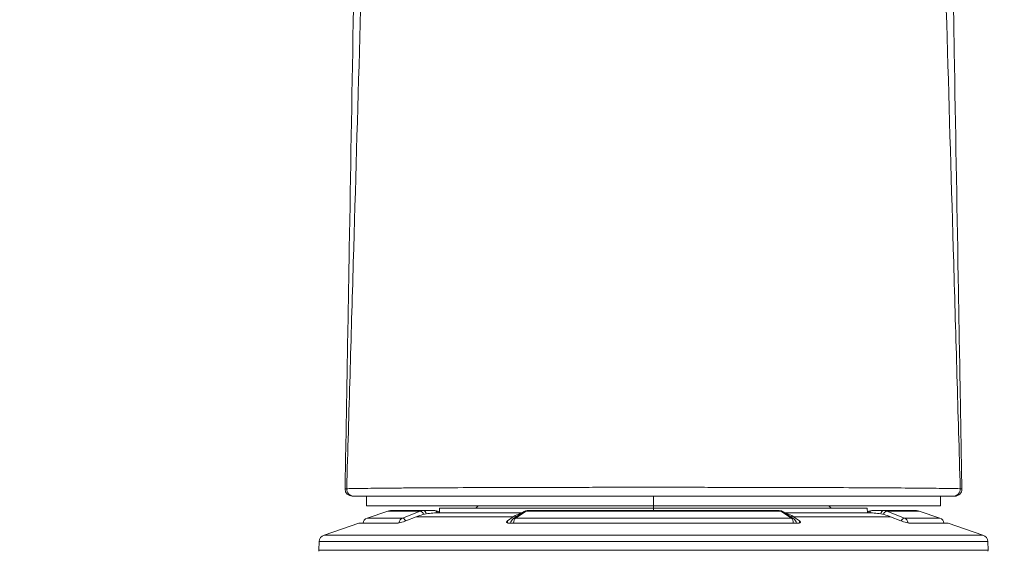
# Model space of a CAD drawing. Extents: x 1911006 to 2186114, y 709265 to 747216.
# Tile 168 of 256: x 1923383 to 1923425, y 735246 to 735268. Entities that reach past the tile are written whole.
import ezdxf

# ---------------------------------------------------------------- set-up
doc = ezdxf.new("R2010")
doc.units = 0
doc.header["$LTSCALE"] = 500
doc.header["$MEASUREMENT"] = 0
doc.linetypes.add('ACAD_ISO02W100', pattern=[15, 12, -3])
doc.layers.add('!_A_03_ČIARKOVANÁ', color=41, linetype='ACAD_ISO02W100', lineweight=13)
doc.layers.add('_MB_okucia_0.13', color=165, linetype='CONTINUOUS', lineweight=13)

msp = doc.modelspace()

# ---------------------------------------------------------------- linework, layer by layer
at = {"layer": '!_A_03_ČIARKOVANÁ', "color": 7, "ltscale": 0.5}
msp.add_arc((1922522.204, 735230.227), 911.75, 0, 90, dxfattribs=at)
at = {"layer": '_MB_okucia_0.13', "color": 7, "extrusion": (1, 3.21625e-16, -2.22045e-16)}
for p, q in [((1923397.359, 735248.074), (1923397.423, 735248.074)), ((1923397.954, 735247.674), (1923397.954, 735248.074)), ((1923409.954, 735247.674), (1923409.954, 735248.074)), ((1923421.954, 735247.674), (1923421.954, 735248.074)), ((1923422.484, 735248.074), (1923422.548, 735248.074)), ((1923397.954, 735247.674), (1923409.954, 735247.674)), ((1923402.628, 735247.674), (1923402.528, 735247.574)), ((1923409.954, 735247.674), (1923409.954, 735247.574)), ((1923409.954, 735247.674), (1923421.954, 735247.674)), ((1923417.279, 735247.674), (1923417.379, 735247.574)), ((1923398.842, 735247.448), (1923397.977, 735247.155)), ((1923398.842, 735247.448), (1923400.203, 735247.448)), ((1923400.343, 735247.474), (1923399.003, 735247.474)), ((1923399.456, 735247.155), (1923400.203, 735247.448)), ((1923399.606, 735247.047), (1923400.038, 735247.216)), ((1923400.038, 735247.216), (1923404.093, 735247.216)), ((1923400.343, 735247.474), (1923400.818, 735247.474)), ((1923404.459, 735247.374), (1923400.872, 735247.374)), ((1923401.013, 735247.574), (1923401.011, 735247.383)), ((1923409.954, 735247.574), (1923401.013, 735247.574)), ((1923404.093, 735247.216), (1923403.844, 735247.047)), ((1923404.525, 735247.419), (1923404.088, 735247.125)), ((1923404.171, 735247.264), (1923404.172, 735247.182)), ((1923404.626, 735247.448), (1923404.188, 735247.155)), ((1923404.626, 735247.448), (1923415.282, 735247.448)), ((1923415.203, 735247.474), (1923404.705, 735247.474)), ((1923409.954, 735247.574), (1923409.954, 735247.474)), ((1923418.894, 735247.574), (1923409.954, 735247.574)), ((1923415.719, 735247.155), (1923415.282, 735247.448)), ((1923415.82, 735247.125), (1923415.382, 735247.419)), ((1923419.036, 735247.374), (1923415.449, 735247.374)), ((1923415.736, 735247.264), (1923415.735, 735247.182)), ((1923416.063, 735247.047), (1923415.814, 735247.216)), ((1923415.814, 735247.216), (1923419.87, 735247.216)), ((1923418.894, 735247.574), (1923418.896, 735247.383)), ((1923419.089, 735247.474), (1923419.565, 735247.474)), ((1923420.905, 735247.474), (1923419.565, 735247.474)), ((1923419.705, 735247.448), (1923421.065, 735247.448)), ((1923419.705, 735247.448), (1923420.452, 735247.155)), ((1923419.87, 735247.216), (1923420.301, 735247.047)), ((1923421.065, 735247.448), (1923421.931, 735247.155)), ((1923397.636, 735246.945), (1923396.178, 735246.451)), ((1923399.193, 735246.945), (1923397.636, 735246.945)), ((1923399.456, 735247.155), (1923397.977, 735247.155)), ((1923403.844, 735247.047), (1923403.846, 735246.958)), ((1923415.948, 735246.945), (1923403.959, 735246.945)), ((1923415.719, 735247.155), (1923404.188, 735247.155)), ((1923416.061, 735246.958), (1923416.063, 735247.047)), ((1923421.931, 735247.155), (1923420.452, 735247.155)), ((1923422.271, 735246.945), (1923420.714, 735246.945)), ((1923422.271, 735246.945), (1923423.729, 735246.451)), ((1923423.729, 735246.451), (1923396.178, 735246.451)), ((1923395.975, 735246.174), (1923395.965, 735245.824)), ((1923395.975, 735246.174), (1923423.933, 735246.174)), ((1923423.933, 735246.174), (1923423.942, 735245.824)), ((1923423.942, 735245.824), (1923395.965, 735245.824))]:
    msp.add_line(p, q, dxfattribs=at)
at = {"layer": '_MB_okucia_0.13', "color": 7}
for centre, radius, start, end in [((1923397.359, 735248.374), 0.3, 179, 180), ((1923397.359, 735248.374), 0.3, 180, 270), ((1923422.548, 735248.374), 0.3, 270, 1), ((1923399.003, 735246.974), 0.5, 90, 108.7258), ((1923421.851, 735246.918), 0.25, 6.2037, 71.2742), ((1923396.275, 735246.166), 0.3, 108.7258, 178.5), ((1923396.265, 735245.816), 0.3, 178.5, 187.8649)]:
    msp.add_arc(centre, radius, start, end, dxfattribs=at)
at = {"layer": '_MB_okucia_0.13', "color": 7, "extrusion": (-2.22045e-16, -7.1415e-32, -1)}
for centre, radius, start, end in [((-1923400.818, 735247.224), 0.25, 90, 143.1301), ((-1923419.089, 735247.224), 0.25, 36.8699, 90), ((-1923420.905, 735246.974), 0.5, 90, 108.7258), ((-1923398.057, 735246.918), 0.25, 6.2037, 71.2742), ((-1923404.227, 735246.918), 0.25, 6.2037, 56.1444), ((-1923415.681, 735246.918), 0.25, 123.8556, 173.7963), ((-1923423.633, 735246.166), 0.3, 108.7258, 178.5), ((-1923423.642, 735245.816), 0.3, 178.5, 187.8949)]:
    msp.add_arc(centre, radius, start, end, dxfattribs=at)
at = {"layer": '_MB_okucia_0.13', "color": 7, "extrusion": (-2.22045e-16, -7.1115e-32, -1)}
msp.add_ellipse((1923402.146, 735248.372), major_axis=(-5.087, 0.008), ratio=0.008495, start_param=0.000107, end_param=0.164106, dxfattribs=at)
at = {"layer": '_MB_okucia_0.13', "color": 7, "extrusion": (-2.22045e-16, -7.1415e-32, -1)}
for centre, major_axis, ratio, start_param, end_param in [((1923397.423, 735248.374), (0, -0.3), 0.98661, 0, 1.611439), ((1923400.343, 735247.224), (0, 0.25), 0.5, 0, 1.110287), ((1923400.818, 735247.224), (0, 0.25), 0.5, 0, 0.927295), ((1923399.526, 735246.918), (0, 0.25), 0.876515, -1.40232, -0.326827), ((1923415.681, 735246.918), (0, 0.25), 0.481375, 0.326827, 1.462522)]:
    msp.add_ellipse(centre, major_axis=major_axis, ratio=ratio, start_param=start_param, end_param=end_param, dxfattribs=at)
at = {"layer": '_MB_okucia_0.13', "color": 7}
for centre, major_axis, ratio, start_param, end_param in [((1923422.484, 735248.374), (0, -0.3), 0.98661, 0, 1.611439), ((1923400.844, 735244.375), (0.104, 2.998), 0.86292, 0.302212, 0.356679), ((1923400.885, 735244.374), (-0.054, 3), 0.866729, 0.03954, 0.256858), ((1923400.273, 735247.211), (-0.091, 0.233), 0.478397, -1.303321, -0.176209), ((1923400.846, 735244.375), (0.105, 2.998), 0.865894, 0.030219, 0.085271), ((1923404.664, 735247.211), (-0.139, 0.208), 0.817405, -0.511004, 0.000025), ((1923404.7, 735246.974), (0.005, 0.5), 0.489669, 0.00527, 0.332078), ((1923415.207, 735246.974), (-0.005, 0.5), 0.489669, -0.332078, -0.00527), ((1923419.089, 735247.224), (0, 0.25), 0.5, 0, 0.927295), ((1923419.062, 735244.375), (-0.105, 2.998), 0.865893, -0.085277, -0.030225), ((1923419.022, 735244.374), (0.054, 3), 0.866729, -0.256858, -0.03954), ((1923419.565, 735247.224), (0, 0.25), 0.5, 0, 1.110287), ((1923419.634, 735247.211), (0.091, 0.233), 0.478397, 0.176209, 1.303321), ((1923419.064, 735244.375), (-0.104, 2.998), 0.862921, -0.356672, -0.302205), ((1923399.526, 735246.918), (-0.091, 0.233), 0.478394, -1.19932, -0.176906), ((1923404.227, 735246.918), (-0.139, 0.208), 0.817399, -0.510339, -0.000002), ((1923404.227, 735246.918), (0, 0.25), 0.481375, 0.326827, 1.462522), ((1923420.381, 735246.918), (0.091, 0.233), 0.478394, 0.176906, 1.199325), ((1923420.381, 735246.918), (0, 0.25), 0.876515, -1.402321, -0.326827)]:
    msp.add_ellipse(centre, major_axis=major_axis, ratio=ratio, start_param=start_param, end_param=end_param, dxfattribs=at)
at = {"layer": '_MB_okucia_0.13', "color": 7, "extrusion": (-2.22045e-16, -7.13557e-32, -1)}
msp.add_ellipse((1923417.761, 735248.372), major_axis=(5.087, 0.008), ratio=0.008495, start_param=-0.164106, end_param=-0.000107, dxfattribs=at)
at = {"layer": '_MB_okucia_0.13', "color": 7, "extrusion": (-2.22045e-16, -7.16446e-32, -1)}
msp.add_ellipse((1923400.345, 735246.974), major_axis=(-0.01, 0.5), ratio=0.871858, start_param=-0.310099, end_param=0.016695, dxfattribs=at)
at = {"layer": '_MB_okucia_0.13', "color": 7, "extrusion": (-2.22045e-16, -7.2415e-32, -1)}
msp.add_ellipse((1923404.622, 735244.375), major_axis=(-0.061, 2.999), ratio=0.505038, start_param=-0.316649, end_param=-0.262181, dxfattribs=at)
at = {"layer": '_MB_okucia_0.13', "color": 7, "extrusion": (-2.22045e-16, -7.08742e-32, -1)}
for centre, major_axis, ratio, start_param, end_param in [((1923404.551, 735244.374), (0.031, 3), 0.498699, -0.277495, -0.094461), ((1923415.356, 735244.374), (-0.031, 3), 0.498699, 0.094459, 0.277495), ((1923415.285, 735244.375), (0.061, 2.999), 0.505039, 0.262179, 0.316646)]:
    msp.add_ellipse(centre, major_axis=major_axis, ratio=ratio, start_param=start_param, end_param=end_param, dxfattribs=at)
at = {"layer": '_MB_okucia_0.13', "color": 7, "extrusion": (-2.22045e-16, -9.86076e-32, -1)}
msp.add_ellipse((1923415.243, 735247.211), major_axis=(0.139, 0.208), ratio=0.817405, start_param=-0.511004, end_param=-0.000002, dxfattribs=at)
at = {"layer": '_MB_okucia_0.13', "color": 7, "extrusion": (-2.22045e-16, -6.93335e-32, -1)}
msp.add_ellipse((1923419.562, 735246.974), major_axis=(0.01, 0.5), ratio=0.871858, start_param=-0.016695, end_param=0.310099, dxfattribs=at)
at = {"layer": '_MB_okucia_0.13', "color": 7, "extrusion": (-2.22045e-16, -6.16298e-32, -1)}
msp.add_ellipse((1923415.681, 735246.918), major_axis=(0.139, 0.208), ratio=0.817399, start_param=-0.510339, end_param=-0.000002, dxfattribs=at)
at = {"layer": '_MB_okucia_0.13', "color": 7}
for points, knots in [([(1923397.059, 735248.38), (1923397.085, 735249.876), (1923397.111, 735251.369), (1923397.137, 735252.859), (1923397.139, 735252.947), (1923397.14, 735253.036), (1923397.142, 735253.125), (1923397.168, 735254.638), (1923397.195, 735256.15), (1923397.221, 735257.66), (1923397.222, 735257.725), (1923397.223, 735257.79), (1923397.224, 735257.855), (1923397.279, 735260.987), (1923397.334, 735264.114), (1923397.388, 735267.238), (1923397.389, 735267.256), (1923397.389, 735267.274), (1923397.389, 735267.292), (1923397.444, 735270.462), (1923397.5, 735273.63), (1923397.555, 735276.796), (1923397.609, 735279.904), (1923397.664, 735283.01), (1923397.718, 735286.114)], [0.0003084, 0.0003084, 0.0003084, 0.0003084, 0.00484584, 0.00484584, 0.00484584, 0.00511567, 0.00511567, 0.00511567, 0.0097248, 0.0097248, 0.0097248, 0.00992294, 0.00992294, 0.00992294, 0.01948271, 0.01948271, 0.01948271, 0.01953749, 0.01953749, 0.01953749, 0.02924051, 0.02924051, 0.02924051, 0.03876658, 0.03876658, 0.03876658, 0.03876658]), ([(1923398.221, 735286.014), (1923398.13, 735282.893), (1923398.039, 735279.771), (1923397.858, 735273.52), (1923397.767, 735270.392), (1923397.585, 735264.127), (1923397.494, 735260.991), (1923397.356, 735256.275), (1923397.311, 735254.701), (1923397.219, 735251.549), (1923397.173, 735249.971), (1923397.127, 735248.387)], [0.00088669, 0.00088669, 0.00088669, 0.00088669, 0.01041629, 0.01041629, 0.01994589, 0.01994589, 0.02947549, 0.02947549, 0.03424029, 0.03424029, 0.0390051, 0.0390051, 0.0390051, 0.0390051]), ([(1923422.78, 735248.387), (1923422.734, 735249.971), (1923422.688, 735251.549), (1923422.597, 735254.702), (1923422.551, 735256.275), (1923422.414, 735260.992), (1923422.323, 735264.128), (1923422.14, 735270.392), (1923422.049, 735273.521), (1923421.868, 735279.771), (1923421.777, 735282.894), (1923421.687, 735286.014)], [0.00031312, 0.00031312, 0.00031312, 0.00031312, 0.00508031, 0.00508031, 0.0098475, 0.0098475, 0.01938187, 0.01938187, 0.02891625, 0.02891625, 0.03845062, 0.03845062, 0.03845062, 0.03845062]), ([(1923422.19, 735286.114), (1923422.244, 735283.01), (1923422.298, 735279.904), (1923422.352, 735276.796), (1923422.408, 735273.63), (1923422.463, 735270.462), (1923422.518, 735267.292), (1923422.519, 735267.274), (1923422.519, 735267.256), (1923422.519, 735267.238), (1923422.574, 735264.114), (1923422.628, 735260.987), (1923422.683, 735257.855), (1923422.684, 735257.79), (1923422.685, 735257.725), (1923422.686, 735257.66), (1923422.713, 735256.15), (1923422.739, 735254.638), (1923422.766, 735253.125), (1923422.767, 735253.036), (1923422.769, 735252.947), (1923422.77, 735252.859), (1923422.796, 735251.369), (1923422.822, 735249.876), (1923422.848, 735248.38)], [0.00103251, 0.00103251, 0.00103251, 0.00103251, 0.01055678, 0.01055678, 0.01055678, 0.02025807, 0.02025807, 0.02025807, 0.02031275, 0.02031275, 0.02031275, 0.02987085, 0.02987085, 0.02987085, 0.03006882, 0.03006882, 0.03006882, 0.03467724, 0.03467724, 0.03467724, 0.0349469, 0.0349469, 0.0349469, 0.03948363, 0.03948363, 0.03948363, 0.03948363]), ([(1923397.127, 735248.387), (1923397.19, 735248.389), (1923397.27, 735248.391), (1923397.366, 735248.393), (1923397.462, 735248.395), (1923397.574, 735248.397), (1923397.702, 735248.399), (1923397.957, 735248.403), (1923398.273, 735248.407), (1923398.648, 735248.411), (1923398.836, 735248.413), (1923399.038, 735248.415), (1923399.257, 735248.416), (1923399.475, 735248.418), (1923399.707, 735248.42), (1923399.95, 735248.422), (1923400.436, 735248.425), (1923400.97, 735248.428), (1923401.55, 735248.43), (1923402.131, 735248.433), (1923402.763, 735248.436), (1923403.421, 735248.438), (1923404.078, 735248.44), (1923404.764, 735248.441), (1923405.479, 735248.443), (1923405.836, 735248.443), (1923406.202, 735248.444), (1923406.573, 735248.445), (1923406.943, 735248.445), (1923407.315, 735248.446), (1923407.689, 735248.446), (1923408.436, 735248.447), (1923409.191, 735248.447), (1923409.954, 735248.447)], [0, 0, 0, 0, 0.00115103, 0.00115103, 0.00115103, 0.00230206, 0.00230206, 0.00230206, 0.00460411, 0.00460411, 0.00460411, 0.00575514, 0.00575514, 0.00575514, 0.00690617, 0.00690617, 0.00690617, 0.00920823, 0.00920823, 0.00920823, 0.01151028, 0.01151028, 0.01151028, 0.01381234, 0.01381234, 0.01381234, 0.01496337, 0.01496337, 0.01496337, 0.0161144, 0.0161144, 0.0161144, 0.01841645, 0.01841645, 0.01841645, 0.01841645]), ([(1923409.954, 735248.447), (1923410.334, 735248.447), (1923410.719, 735248.447), (1923411.48, 735248.447), (1923411.856, 735248.446), (1923412.975, 735248.445), (1923413.707, 735248.444), (1923414.781, 735248.442), (1923415.136, 735248.441), (1923415.827, 735248.44), (1923416.163, 735248.439), (1923417.145, 735248.436), (1923417.765, 735248.433), (1923418.64, 735248.429), (1923418.923, 735248.428), (1923419.459, 735248.425), (1923419.714, 735248.423), (1923420.44, 735248.418), (1923420.872, 735248.415), (1923421.63, 735248.407), (1923421.952, 735248.403), (1923422.464, 735248.395), (1923422.655, 735248.391), (1923422.78, 735248.387)], [0.01841645, 0.01841645, 0.01841645, 0.01841645, 0.01956587, 0.01956587, 0.02071529, 0.02071529, 0.02301414, 0.02301414, 0.02416356, 0.02416356, 0.02531298, 0.02531298, 0.02761182, 0.02761182, 0.02876124, 0.02876124, 0.02991066, 0.02991066, 0.03220951, 0.03220951, 0.03450835, 0.03450835, 0.03680719, 0.03680719, 0.03680719, 0.03680719]), ([(1923422.484, 735248.074), (1923422.362, 735248.074), (1923422.176, 735248.074), (1923421.805, 735248.074), (1923421.667, 735248.074), (1923421.358, 735248.074), (1923421.188, 735248.074), (1923420.633, 735248.074), (1923420.211, 735248.074), (1923419.503, 735248.074), (1923419.254, 735248.074), (1923418.73, 735248.074), (1923418.454, 735248.074), (1923417.598, 735248.074), (1923416.992, 735248.074), (1923416.032, 735248.074), (1923415.703, 735248.074), (1923415.028, 735248.074), (1923414.68, 735248.074), (1923413.629, 735248.074), (1923412.913, 735248.074), (1923411.818, 735248.074), (1923411.45, 735248.074), (1923410.705, 735248.074), (1923410.328, 735248.074), (1923409.211, 735248.074), (1923408.473, 735248.074), (1923407.377, 735248.074), (1923407.013, 735248.074), (1923406.29, 735248.074), (1923405.932, 735248.074), (1923404.884, 735248.074), (1923404.213, 735248.074), (1923402.929, 735248.074), (1923402.31, 735248.074), (1923401.176, 735248.074), (1923400.655, 735248.074), (1923399.942, 735248.074), (1923399.715, 735248.074), (1923399.289, 735248.074), (1923399.091, 735248.074), (1923398.541, 735248.074), (1923398.233, 735248.074), (1923397.859, 735248.074), (1923397.749, 735248.074), (1923397.562, 735248.074), (1923397.484, 735248.074), (1923397.423, 735248.074)], [0, 0, 0, 0, 0.00222177, 0.00222177, 0.00333266, 0.00333266, 0.00444355, 0.00444355, 0.00666532, 0.00666532, 0.00777621, 0.00777621, 0.00888709, 0.00888709, 0.01110887, 0.01110887, 0.01221975, 0.01221975, 0.01333064, 0.01333064, 0.01555241, 0.01555241, 0.0166633, 0.0166633, 0.01777418, 0.01777418, 0.01999596, 0.01999596, 0.02110684, 0.02110684, 0.02221773, 0.02221773, 0.0244395, 0.0244395, 0.02666128, 0.02666128, 0.02888305, 0.02888305, 0.02999394, 0.02999394, 0.03110482, 0.03110482, 0.0333266, 0.0333266, 0.03443748, 0.03443748, 0.03554837, 0.03554837, 0.03554837, 0.03554837]), ([(1923404.526, 735247.42), (1923404.559, 735247.441), (1923404.596, 735247.458), (1923404.658, 735247.472), (1923404.681, 735247.474), (1923404.705, 735247.474)], [0.0016073, 0.0016073, 0.0016073, 0.0016073, 0.1282182, 0.1282182, 0.202283, 0.202283, 0.202283, 0.202283]), ([(1923415.203, 735247.474), (1923415.239, 735247.474), (1923415.276, 735247.468), (1923415.335, 735247.447), (1923415.36, 735247.434), (1923415.382, 735247.419)], [0, 0, 0, 0, 0.114827, 0.114827, 0.2023666, 0.2023666, 0.2023666, 0.2023666]), ([(1923399.606, 735247.047), (1923399.574, 735247.034), (1923399.537, 735247.021), (1923399.457, 735246.996), (1923399.416, 735246.984), (1923399.342, 735246.966), (1923399.305, 735246.958), (1923399.24, 735246.948), (1923399.213, 735246.945), (1923399.194, 735246.945), (1923399.194, 735246.945), (1923399.193, 735246.945)], [0.00030493, 0.00030493, 0.00030493, 0.00030493, 0.01195912, 0.01195912, 0.02391824, 0.02391824, 0.03554784, 0.03554784, 0.04717743, 0.04717743, 0.0473524, 0.0473524, 0.0473524, 0.0473524]), ([(1923403.959, 735246.945), (1923403.959, 735246.945), (1923403.958, 735246.945), (1923403.924, 735246.945), (1923403.892, 735246.948), (1923403.842, 735246.958), (1923403.824, 735246.966), (1923403.804, 735246.984), (1923403.801, 735246.996), (1923403.812, 735247.021), (1923403.826, 735247.034), (1923403.844, 735247.047)], [0.04684476, 0.04684476, 0.04684476, 0.04684476, 0.04702019, 0.04702019, 0.05864988, 0.05864988, 0.07027958, 0.07027958, 0.08223882, 0.08223882, 0.0938925, 0.0938925, 0.0938925, 0.0938925]), ([(1923416.063, 735247.047), (1923416.082, 735247.034), (1923416.095, 735247.021), (1923416.106, 735246.996), (1923416.103, 735246.984), (1923416.083, 735246.966), (1923416.065, 735246.958), (1923416.015, 735246.948), (1923415.983, 735246.945), (1923415.949, 735246.945), (1923415.949, 735246.945), (1923415.948, 735246.945)], [0.00030493, 0.00030493, 0.00030493, 0.00030493, 0.01195912, 0.01195912, 0.02391824, 0.02391824, 0.03554784, 0.03554784, 0.04717743, 0.04717743, 0.0473524, 0.0473524, 0.0473524, 0.0473524]), ([(1923420.714, 735246.945), (1923420.714, 735246.945), (1923420.713, 735246.945), (1923420.694, 735246.945), (1923420.667, 735246.948), (1923420.603, 735246.958), (1923420.565, 735246.966), (1923420.492, 735246.984), (1923420.45, 735246.996), (1923420.371, 735247.021), (1923420.333, 735247.034), (1923420.301, 735247.047)], [0.04684476, 0.04684476, 0.04684476, 0.04684476, 0.04702019, 0.04702019, 0.05864988, 0.05864988, 0.07027958, 0.07027958, 0.08223882, 0.08223882, 0.0938925, 0.0938925, 0.0938925, 0.0938925])]:
    msp.add_open_spline(points, degree=3, knots=knots, dxfattribs=at)

doc.saveas('drawing.dxf')
